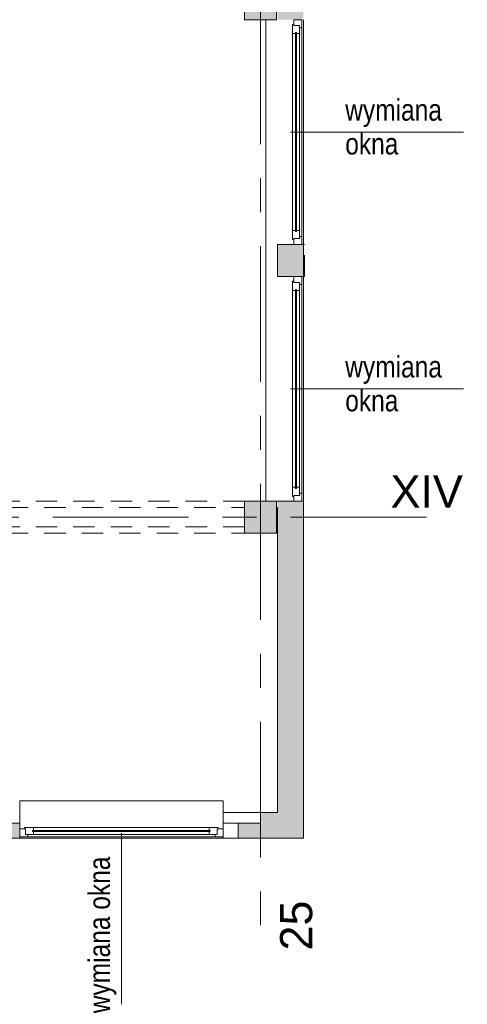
# Model space of a CAD drawing. Header units: centimetres. Extents: x -1403 to 22166, y -8842 to 3590.
# Tile 10 of 23: x 962 to 1381, y -47 to 873. Entities that reach past the tile are written whole.
import ezdxf

# ---------------------------------------------------------------- set-up
doc = ezdxf.new("R2010")
doc.units = ezdxf.units.CM
doc.linetypes.add('Oś', pattern=[222.25, 127, -31.75, 31.75, -31.75])
doc.linetypes.add('Wyburzenia', pattern=[35, 20, -15])
for name, color, linetype, lineweight in [('A-GLAZ', 151, 'Wyburzenia', 9), ('A-GLAZ-IDEN', 152, 'Continuous', 13), ('A-WALL', 113, 'Continuous', 13), ('A-WALL-PATT', 111, 'Continuous', 13), ('S-COLS', 52, 'Continuous', 13), ('S-GRID', 1, 'Continuous', 13), ('S-GRID-IDEN', 1, 'Continuous', 13)]:
    doc.layers.add(name, color=color, linetype=linetype, lineweight=lineweight)
doc.styles.add('Arial Narrow_1', font='ARIALN.TTF', dxfattribs={"height": 0.2})
doc.styles.add('Arial_1', font='arial.ttf', dxfattribs={"height": 30})

# ---------------------------------------------------------------- blocks, each defined once
blk = doc.blocks.new('M_Concrete-Square-Column - 300 x 300mm-1794509-5_piętro III __10_50 m_ - wyburzenia i zamurowania')
at = {"layer": 'S-COLS', "lineweight": 9}
blk.add_hatch(color=254, dxfattribs=at).paths.add_polyline_path([(-15, -15), (15, -15), (15, 15), (-15, 15), (-15, 7.14)], flags=0)
for p, q in [((15, 15), (-15, 15)), ((-15, 15), (-15, -15)), ((15, -15), (15, 15)), ((-15, -15), (15, -15))]:
    blk.add_line(p, q, dxfattribs=at)
blk = doc.blocks.new('Okno - automatyczna etykieta - 190x181  _nietypowy podział_-2208509-5_piętro III __10_50 m_ - wyburzenia i zamurowania')
at = {"layer": 'A-GLAZ', "color": 7, "linetype": 'Continuous'}
for p, q in [((-87.5, 5.5), (-95, 5.5)), ((-95, 5.5), (-95, -2)), ((-95, 5.5), (95, 5.5)), ((-82, 3.5), (-89.5, 3.5)), ((-89.5, 3.5), (-89.5, -2)), ((-89.5, -2), (-89.5, 3.5)), ((-89.5, 3.5), (-87.5, 3.5)), ((-87.5, 3.5), (-87.5, 5.5)), ((87.5, 5.5), (-87.5, 5.5)), ((83, 0.75), (-83, 0.75)), ((-83, 0.75), (-83, -0.25)), ((-83, -0.25), (-83, 0.75)), ((-83, 0.75), (-82, 0.75)), ((-82, 0.75), (-82, 3.5)), ((82, 3.5), (-82, 3.5)), ((89.5, 3.5), (82, 3.5)), ((82, 3.5), (82, 0.75)), ((82, 0.75), (83, 0.75)), ((83, -0.25), (83, 0.75)), ((83, 0.75), (83, -0.25)), ((95, 5.5), (87.5, 5.5)), ((87.5, 5.5), (87.5, 3.5)), ((87.5, 3.5), (89.5, 3.5)), ((89.5, -2), (89.5, 3.5)), ((89.5, 3.5), (89.5, -2)), ((95, -2), (95, 5.5)), ((-95, -2), (-89.5, -2)), ((-95, -26), (-95, -7)), ((-89.5, -2), (-90.5, -2)), ((-90.5, -2), (-90.5, -3)), ((-90.5, -3), (-82, -3)), ((-83, -0.25), (83, -0.25)), ((-82, -0.25), (-83, -0.25)), ((-82, -3), (-82, -0.25)), ((82, -3), (-82, -3)), ((82, -0.25), (82, -3)), ((83, -0.25), (82, -0.25)), ((82, -3), (90.5, -3)), ((90.5, -2), (89.5, -2)), ((89.5, -2), (95, -2)), ((90.5, -3), (90.5, -2)), ((95, -7), (95, -26)), ((-95, -28), (-95, -26)), ((95, -26), (95, -28)), ((-95, -28), (95, -28))]:
    blk.add_line(p, q, dxfattribs=at)
blk = doc.blocks.new('Okno - automatyczna etykieta - 210x165 _nietypowy podział_-2208582-5_piętro III __10_50 m_ - wyburzenia i zamurowania')
at = {"layer": 'A-GLAZ', "color": 7, "linetype": 'Continuous'}
for p, q in [((-97.5, 10.5), (-105, 10.5)), ((-105, 10.5), (-105, 3)), ((-105, 10.5), (105, 10.5)), ((-97.5, 8.5), (-97.5, 10.5)), ((97.5, 10.5), (-97.5, 10.5)), ((105, 10.5), (97.5, 10.5)), ((97.5, 10.5), (97.5, 8.5)), ((105, 3), (105, 10.5)), ((-105, 3), (-99.5, 3)), ((-99.5, 3), (-100.5, 3)), ((-100.5, 3), (-100.5, 2)), ((-100.5, 2), (-92, 2)), ((-92, 8.5), (-99.5, 8.5)), ((-99.5, 8.5), (-99.5, 3)), ((-99.5, 3), (-99.5, 8.5)), ((-99.5, 8.5), (-97.5, 8.5)), ((93, 5.75), (-93, 5.75)), ((-93, 5.75), (-93, 4.75)), ((-93, 4.75), (-93, 5.75)), ((-93, 5.75), (-92, 5.75)), ((-93, 4.75), (93, 4.75)), ((-92, 4.75), (-93, 4.75)), ((-92, 5.75), (-92, 8.5)), ((92, 8.5), (-92, 8.5)), ((-92, 2), (-92, 4.75)), ((92, 2), (-92, 2)), ((99.5, 8.5), (92, 8.5)), ((92, 8.5), (92, 5.75)), ((92, 5.75), (93, 5.75)), ((92, 4.75), (92, 2)), ((93, 4.75), (92, 4.75)), ((92, 2), (100.5, 2)), ((93, 4.75), (93, 5.75)), ((93, 5.75), (93, 4.75)), ((97.5, 8.5), (99.5, 8.5)), ((99.5, 3), (99.5, 8.5)), ((99.5, 8.5), (99.5, 3)), ((100.5, 3), (99.5, 3)), ((99.5, 3), (105, 3)), ((100.5, 2), (100.5, 3))]:
    blk.add_line(p, q, dxfattribs=at)
blk = doc.blocks.new('etykieta wymiana okna - etykieta okno 1S z hp dół-2316400-5_piętro III __10_50 m_ - wyburzenia i zamurowania')
at = {"layer": 'A-GLAZ-IDEN'}
blk.add_line((0, 1.6477), (0, 0.0485), dxfattribs=at)
at = {"layer": 'A-GLAZ-IDEN', "insert": (-0.3068, 1.4291), "char_height": 0.2, "width": 1.409, "attachment_point": 3, "rotation": 90, "line_spacing_factor": 0.949189, "style": 'Arial Narrow_1'}
blk.add_mtext('\\pxqr,t6.35,12.7,19.05,25.4,31.75,38.1,44.45,50.8,57.15,63.5,69.85,76.2,82.55,88.9,95.25,101.6,107.95,114.3,120.65,127,133.35,139.7,146.05,152.4,158.75,165.1,171.45,177.8,184.15,190.5,196.85,203.2;{wymiana okna}', dxfattribs=at)
blk = doc.blocks.new('etykieta wymiana okna - etykieta okno 1S z hp góra-2316402-5_piętro III __10_50 m_ - wyburzenia i zamurowania')
at = {"layer": 'A-GLAZ-IDEN'}
blk.add_line((0, 0.0485), (0, 1.6477), dxfattribs=at)
at = {"layer": 'A-GLAZ-IDEN', "insert": (-0.3068, 0.5415), "char_height": 0.2, "width": 1.356, "attachment_point": 1, "rotation": 90, "line_spacing_factor": 0.949189, "style": 'Arial Narrow_1'}
blk.add_mtext('\\pxt6.35,12.7,19.05,25.4,31.75,38.1,44.45,50.8,57.15,63.5,69.85,76.2,82.55,88.9,95.25,101.6,107.95,114.3,120.65,127,133.35,139.7,146.05,152.4,158.75,165.1,171.45,177.8,184.15,190.5,196.85,203.2;{wymiana okna}', dxfattribs=at)

msp = doc.modelspace()

# ---------------------------------------------------------------- hatches: boundary and pattern name
at = {"layer": 'A-WALL-PATT'}
h = msp.add_hatch(color=9, dxfattribs=at)
h.paths.add_polyline_path([(1227.38, 393.33), (1227.38, 423.33), (1203.38, 423.33), (1203.38, 393.33)], flags=0)
h.paths.add_polyline_path([(1203.38, 633.33), (1227.38, 633.33), (1227.38, 663.33), (1203.38, 663.33)], flags=0)
h.paths.add_polyline_path([(1215.71, 873.33), (1227.38, 873.33), (1227.38, 903.33), (1203.38, 903.33), (1203.38, 873.33)], flags=0)
h.paths.add_polyline_path([(1227.38, 1113.33), (1227.38, 1143.33), (1203.38, 1143.33), (1203.38, 1113.33), (1223.88, 1113.33)], flags=0)
h.paths.add_polyline_path([(1216.01, 1353.33), (1227.38, 1353.33), (1227.38, 1383.33), (1203.38, 1383.33), (1203.38, 1353.33)], flags=0)
h.paths.add_polyline_path([(1203.38, 1593.33), (1227.38, 1593.33), (1227.38, 1623.33), (1203.38, 1623.33), (1203.38, 1620.07)], flags=0)
h.paths.add_polyline_path([(1203.38, 1833.33), (1227.38, 1833.33), (1227.38, 1863.33), (1203.38, 1863.33), (1203.38, 1846.35)], flags=0)
h.paths.add_polyline_path([(1207.89, 2073.33), (1227.38, 2073.33), (1227.38, 2103.33), (1203.38, 2103.33), (1203.38, 2073.33)], flags=0)
h.paths.add_polyline_path([(1227.38, 2313.33), (1227.38, 2343.33), (1203.38, 2343.33), (1203.38, 2313.33), (1225.88, 2313.33)], flags=0)
h.paths.add_polyline_path([(1203.38, 2553.33), (1227.38, 2553.33), (1227.38, 2583.33), (1203.38, 2583.33)], flags=0)
h.paths.add_polyline_path([(1218.38, 2793.33), (1227.38, 2793.33), (1227.38, 2824.33), (1203.38, 2824.33), (1203.38, 2793.33)], flags=0)
for points in [[(1227.38, 132.33), (1227.38, 393.33), (1203.38, 393.33), (1203.38, 132.33)], [(1203.38, 108.33), (1227.38, 108.33), (1227.38, 132.33), (1187.38, 132.33), (1187.38, 108.33)]]:
    msp.add_hatch(color=9, dxfattribs=at).paths.add_polyline_path(points, flags=0)
h = msp.add_hatch(color=9, dxfattribs=at)
h.paths.add_polyline_path([(667.38, 108.33), (702.38, 108.33), (702.38, 122.33), (667.38, 122.33)], flags=0)
h.paths.add_polyline_path([(1166.38, 108.33), (1187.38, 108.33), (1187.38, 122.33), (1166.38, 122.33)], flags=0)
h.paths.add_polyline_path([(958.25, 108.33), (962.38, 108.33), (962.38, 122.33), (892.38, 122.33), (892.38, 108.33)], flags=0)

# ---------------------------------------------------------------- linework, layer by layer
at = {"layer": 'A-GLAZ-IDEN'}
for p, q in [((1215.38, 768.33), (1217.2, 768.33)), ((1215.38, 528.33), (1217.2, 528.33))]:
    msp.add_line(p, q, dxfattribs=at)
at = {"layer": 'A-WALL', "lineweight": 9}
for p, q in [((1192.38, 423.33), (1192.38, 873.33)), ((1227.38, 108.33), (1227.38, 873.33)), ((1218.38, 663.33), (1203.38, 663.33)), ((1203.38, 663.33), (1203.38, 633.33)), ((1227.38, 663.33), (1225.88, 663.33)), ((1203.38, 633.33), (1218.38, 633.33)), ((1225.88, 633.33), (1227.38, 633.33)), ((1218.38, 423.33), (1203.38, 423.33)), ((1227.38, 423.33), (1225.88, 423.33)), ((1203.38, 417.33), (1203.38, 132.33)), ((1202.38, 393.33), (1203.38, 393.33)), ((1152.38, 132.33), (1203.38, 132.33)), ((1187.38, 132.33), (1187.38, 122.33)), ((962.38, 122.33), (892.38, 122.33)), ((962.38, 117.33), (962.38, 122.33)), ((1187.38, 122.33), (1166.38, 122.33)), ((1152.38, 108.33), (232.38, 108.33)), ((962.38, 108.33), (962.38, 109.83)), ((1166.38, 108.33), (1227.38, 108.33))]:
    msp.add_line(p, q, dxfattribs=at)
at = {"layer": 'A-WALL', "color": 1, "linetype": 'Wyburzenia'}
for p, q in [((1227.38, 663.33), (1227.38, 633.33)), ((1228.38, 663.33), (1227.38, 663.33)), ((1228.38, 633.33), (1228.38, 663.33)), ((1227.38, 633.33), (1228.38, 633.33)), ((1172.38, 423.33), (775.38, 423.33)), ((1203.38, 423.33), (1202.38, 423.33)), ((775.38, 417.33), (1172.38, 417.33)), ((1202.38, 417.33), (1203.38, 417.33)), ((1172.38, 399.33), (775.38, 399.33)), ((775.38, 393.33), (1172.38, 393.33)), ((1166.38, 122.33), (1152.38, 122.33)), ((1152.38, 122.33), (1152.38, 117.33)), ((1166.38, 108.33), (1166.38, 122.33)), ((1152.38, 109.83), (1152.38, 108.33)), ((1152.38, 108.33), (1166.38, 108.33))]:
    msp.add_line(p, q, dxfattribs=at)
at = {"layer": 'A-WALL'}
msp.add_line((1166.38, 122.33), (1166.38, 108.33), dxfattribs=at)
at = {"layer": 'S-GRID', "linetype": 'Oś'}
for p, q in [((1187.38, 2884.27), (1187.38, 27.13)), ((1342.46, 408.33), (-1368.76, 408.33))]:
    msp.add_line(p, q, dxfattribs=at)

# ---------------------------------------------------------------- block references
at = {"layer": 'A-GLAZ', "color": 7, "linetype": 'Continuous'}
for name, p, rotation in [('Okno - automatyczna etykieta - 210x165 _nietypowy podział_-2208582-5_piętro III __10_50 m_ - wyburzenia i zamurowania', (1215.38, 768.33), 269.9999999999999), ('Okno - automatyczna etykieta - 210x165 _nietypowy podział_-2208582-5_piętro III __10_50 m_ - wyburzenia i zamurowania', (1215.38, 528.33), 269.9999999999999), ('Okno - automatyczna etykieta - 190x181  _nietypowy podział_-2208509-5_piętro III __10_50 m_ - wyburzenia i zamurowania', (1057.38, 115.33), 180)]:
    msp.add_blockref(name, p, dxfattribs=dict(at, rotation=rotation))
at = {"layer": 'A-GLAZ-IDEN', "xscale": 99.99999999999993, "yscale": 99.99999999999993, "zscale": 99.99999999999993, "rotation": 270.0000000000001}
for p in [(1212.36, 768.33), (1212.36, 528.33)]:
    msp.add_blockref('etykieta wymiana okna - etykieta okno 1S z hp góra-2316402-5_piętro III __10_50 m_ - wyburzenia i zamurowania', p, dxfattribs=at)
at = {"layer": 'A-GLAZ-IDEN', "xscale": 99.99999999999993, "yscale": 99.99999999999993, "zscale": 99.99999999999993}
msp.add_blockref('etykieta wymiana okna - etykieta okno 1S z hp dół-2316400-5_piętro III __10_50 m_ - wyburzenia i zamurowania', (1057.38, -51.65), dxfattribs=at)
at = {"layer": 'S-COLS', "lineweight": 9}
for p in [(1187.38, 888.33), (1187.38, 408.33)]:
    msp.add_blockref('M_Concrete-Square-Column - 300 x 300mm-1794509-5_piętro III __10_50 m_ - wyburzenia i zamurowania', p, dxfattribs=at)

# ---------------------------------------------------------------- texts
at = {"layer": 'S-GRID-IDEN', "insert": (1342.64, 432.39), "char_height": 30, "width": 68.1, "attachment_point": 5, "line_spacing_factor": 0.936439, "style": 'Arial_1'}
msp.add_mtext('\\pxqc,t4.23333,8.46667,12.7,16.93333,21.16667,25.4,29.63333,33.86667,38.1,42.33333,46.56667,50.8,55.03333,59.26667,63.5,67.73333,71.96667,76.2,80.43333,84.66667,88.9,93.13333,97.36667,101.6,105.83333,110.06667,114.3,118.53333,122.76667,127,131.23333,135.46667;{XIV}', dxfattribs=at)
at = {"layer": 'S-GRID-IDEN', "insert": (1220.88, 26.79), "char_height": 30, "width": 48.3, "attachment_point": 5, "rotation": 90, "line_spacing_factor": 0.936439, "style": 'Arial_1'}
msp.add_mtext('\\pxqc,t4.23333,8.46667,12.7,16.93333,21.16667,25.4,29.63333,33.86667,38.1,42.33333,46.56667,50.8,55.03333,59.26667,63.5,67.73333,71.96667,76.2,80.43333,84.66667,88.9,93.13333,97.36667,101.6,105.83333,110.06667,114.3,118.53333,122.76667,127,131.23333,135.46667;{25}', dxfattribs=at)

doc.saveas('drawing.dxf')
